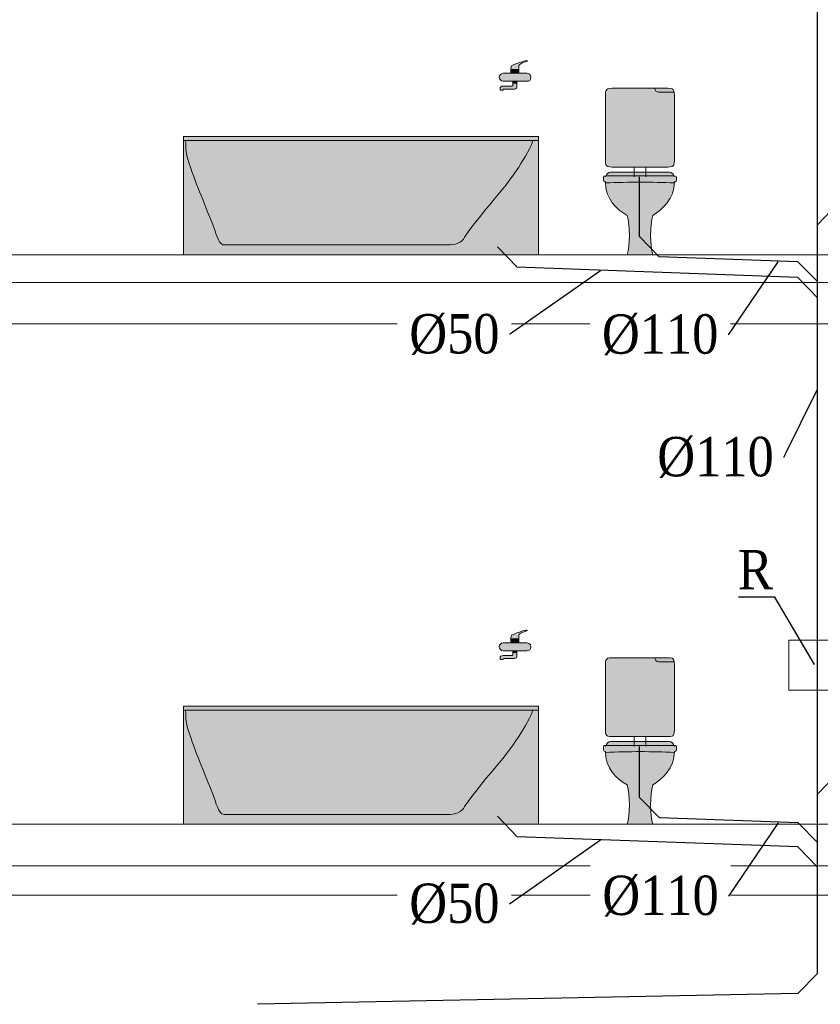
# Model space of a CAD drawing. Header units: millimetres. Extents: x 4585 to 417032, y -23455 to 16738.
# Tile 4 of 31: x 118677 to 122738, y -18426 to -13429. Entities that reach past the tile are written whole.
import ezdxf
from ezdxf import colors
from ezdxf.entities.mleader import LeaderData, LeaderLine
from ezdxf.math import Vec2, Vec3

# ---------------------------------------------------------------- set-up
doc = ezdxf.new("R2010")
doc.units = ezdxf.units.MM
doc.header["$LTSCALE"] = 100
for name, color, linetype, lineweight, true_color in [('IS_Działka kanalizacji sanitarnej grawitacyjnej', 7, 'Continuous', 30, 0x800000), ('IS_Odbiornik2', 7, 'Continuous', 5, 0x000000), ('IS_Umywalka', 7, 'Continuous', 5, 0x000000), ('IS_Ustęp', 7, 'Continuous', 5, 0x000000), ('IS_Wanna', 7, 'Continuous', 5, 0x000000)]:
    doc.layers.add(name, color=color, linetype=linetype, lineweight=lineweight, true_color=true_color)
for name, color, linetype, lineweight in [('Konstrukcja', 253, 'Continuous', 5), ('RR_IWK_opisy', 7, 'Continuous', 0), ('RR_opis', 7, 'Continuous', 9)]:
    doc.layers.add(name, color=color, linetype=linetype, lineweight=lineweight)
doc.layers.add('RR_rzutnia', color=21, linetype='Continuous', plot=False)
doc.styles.add('Garamond', font='GARA.TTF')

# ---------------------------------------------------------------- blocks, each defined once
blk = doc.blocks.new('16_SANInstalationLeafType_MiskaUstStojaca_00000000-0000-0000-0000-000000000000_ExportItemXref')
at = {"layer": 'IS_Ustęp', "lineweight": 50, "true_color": 0xffffff, "transparency": 33554687}
h = blk.add_hatch(color=7, dxfattribs=at)
edge = h.paths.add_edge_path(flags=0)
edge.add_spline(control_points=[(-0.175, 0.185), (0, 0.185), (0, 0.185), (0.175, 0.185), (0.17, 0.2), (0.16, 0.21), (0.15, 0.21), (-0.025, 0.21), (0.02, 0.21), (-0.15, 0.21), (-0.16, 0.21), (-0.17, 0.2), (-0.175, 0.185)], knot_values=[-4, -4, -4, -4, -3, -3, -3, -2, -2, -2, -1, -1, -1, 0, 0, 0, 0], weights=[1, 1, 1, 1, 1, 1, 1, 1, 1, 1, 1, 1, 1], degree=3, periodic=0)
h = blk.add_hatch(color=7, dxfattribs=at)
edge = h.paths.add_edge_path(flags=0)
edge.add_spline(control_points=[(-0.175, 0.19), (-0.185, 0.19), (-0.185, 0.19), (-0.185, 0.175), (-0.185, 0.165), (-0.185, 0.16), (-0.175, 0.16), (-0.175, 0.075), (-0.12, 0.02), (-0.065, -0.01), (-0.05, -0.06), (-0.05, -0.165), (-0.065, -0.21), (-0.03, -0.21), (0.035, -0.21), (0.065, -0.21), (0.05, -0.165), (0.05, -0.06), (0.065, -0.01), (0.115, 0.02), (0.175, 0.075), (0.175, 0.16), (0.185, 0.16), (0.185, 0.165), (0.185, 0.175), (0.185, 0.19), (0.185, 0.19), (0.175, 0.19), (0.05, 0.19), (-0.07, 0.19), (-0.175, 0.19)], knot_values=[0, 0, 0, 0, 1, 1, 1, 2, 2, 2, 3, 3, 3, 4, 4, 4, 5, 5, 5, 6, 6, 6, 7, 7, 7, 8, 8, 8, 9, 9, 9, 10, 10, 10, 10], weights=[1, 1, 1, 1, 1, 1, 1, 1, 1, 1, 1, 1, 1, 1, 1, 1, 1, 1, 1, 1, 1, 1, 1, 1, 1, 1, 1, 1, 1, 1, 1], degree=3, periodic=0)
at = {"layer": 'IS_Ustęp', "lineweight": -2}
for points, knots in [([(-0.175, 0.185), (-0.17, 0.2), (-0.16, 0.21), (-0.15, 0.21), (0.02, 0.21), (-0.025, 0.21), (0.15, 0.21), (0.16, 0.21), (0.17, 0.2), (0.175, 0.185)], [0, 0, 0, 0, 1, 1, 1, 2, 2, 2, 3, 3, 3, 3]), ([(-0.175, 0.19), (-0.185, 0.19), (-0.185, 0.19), (-0.185, 0.175), (-0.185, 0.165), (-0.185, 0.16), (-0.175, 0.16), (-0.175, 0.075), (-0.12, 0.02), (-0.065, -0.01), (-0.05, -0.06), (-0.05, -0.165), (-0.065, -0.21), (-0.03, -0.21), (0.035, -0.21), (0.065, -0.21), (0.05, -0.165), (0.05, -0.06), (0.065, -0.01), (0.115, 0.02), (0.175, 0.075), (0.175, 0.16), (0.185, 0.16), (0.185, 0.165), (0.185, 0.175), (0.185, 0.19), (0.185, 0.19), (0.175, 0.19), (0.05, 0.19), (-0.07, 0.19), (-0.175, 0.19)], [0, 0, 0, 0, 1, 1, 1, 2, 2, 2, 3, 3, 3, 4, 4, 4, 5, 5, 5, 6, 6, 6, 7, 7, 7, 8, 8, 8, 9, 9, 9, 10, 10, 10, 10])]:
    blk.add_open_spline(points, degree=3, knots=knots, dxfattribs=at)
blk.add_open_spline([(-0.175, 0.155), (-0.055, 0.16), (0.06, 0.16), (0.175, 0.155)], degree=3, dxfattribs=at)
blk = doc.blocks.new('16_SANInstalationLeafType_SpluczkaUstepowaWlotSrodekNatynk_00000000-0000-0000-0000-000000000000_ExportItemXref')
at = {"layer": 'IS_Odbiornik2', "lineweight": 50, "true_color": 0xffffff, "transparency": 33554687}
h = blk.add_hatch(color=7, dxfattribs=at)
edge = h.paths.add_edge_path(flags=0)
edge.add_spline(control_points=[(0.125, 0.225), (0.025, 0.225), (-0.075, 0.225), (-0.125, 0.225), (-0.175, 0.225), (-0.175, 0.225), (-0.175, 0.175), (-0.175, 0.075), (-0.175, -0.025), (-0.175, -0.125), (-0.175, -0.175), (-0.175, -0.175), (-0.125, -0.175), (0, -0.175), (0.05, -0.175), (0.125, -0.175), (0.175, -0.175), (0.175, -0.175), (0.175, -0.125), (0.175, 0.025), (0.175, 0.08), (0.175, 0.175), (0.175, 0.225), (0.175, 0.225), (0.125, 0.225)], knot_values=[-8, -8, -8, -8, -7, -7, -7, -6, -6, -6, -5, -5, -5, -4, -4, -4, -3, -3, -3, -2, -2, -2, -1, -1, -1, 0, 0, 0, 0], weights=[1, 1, 1, 1, 1, 1, 1, 1, 1, 1, 1, 1, 1, 1, 1, 1, 1, 1, 1, 1, 1, 1, 1, 1, 1], degree=3, periodic=0)
at = {"layer": 'IS_Odbiornik2', "lineweight": -2, "extrusion": (1, 0, 0)}
for points, elevation in [([(0.225, 0), (0.225, 0), (0.225, 0)], 0.125), ([(-0.175, 0), (-0.225, 0)], -0.03), ([(-0.175, 0), (-0.225, 0)], 0.03)]:
    blk.add_lwpolyline(points, dxfattribs=dict(at, elevation=elevation))
at = {"layer": 'IS_Odbiornik2', "lineweight": -2}
for points, knots in [([(0.125, 0.225), (0.175, 0.225), (0.175, 0.225), (0.175, 0.175), (0.175, 0.08), (0.175, 0.025), (0.175, -0.125), (0.175, -0.175), (0.175, -0.175), (0.125, -0.175), (0.05, -0.175), (0, -0.175), (-0.125, -0.175), (-0.175, -0.175), (-0.175, -0.175), (-0.175, -0.125), (-0.175, -0.025), (-0.175, 0.075), (-0.175, 0.175), (-0.175, 0.225), (-0.175, 0.225), (-0.125, 0.225), (-0.075, 0.225), (0.025, 0.225), (0.125, 0.225)], [0, 0, 0, 0, 1, 1, 1, 2, 2, 2, 3, 3, 3, 4, 4, 4, 5, 5, 5, 6, 6, 6, 7, 7, 7, 8, 8, 8, 8]), ([(0.075, 0.225), (0.075, 0.215), (0.085, 0.205), (0.095, 0.205), (0.145, 0.205), (0.15, 0.205), (0.175, 0.205)], [0, 0, 0, 0, 1, 1, 1, 2, 2, 2, 2])]:
    blk.add_open_spline(points, degree=3, knots=knots, dxfattribs=at)
blk = doc.blocks.new('16_TypRysWodKan_BateriaCzerpalna_00000000-0000-0000-0000-000000000000_Normal')
at = {"layer": 'IS_Odbiornik2', "lineweight": 50, "true_color": 0xffffff, "transparency": 33554687}
h = blk.add_hatch(color=7, dxfattribs=at)
edge = h.paths.add_edge_path(flags=0)
edge.add_spline(control_points=[(-0.01977, 0.03), (0.00023, 0.03), (0.00023, 0.03), (0.02023, 0.03), (0.02023, 0.05), (0.02023, 0.05), (0.02523, 0.055), (0.03023, 0.06), (0.04023, 0.065), (0.06023, 0.07), (0.06523, 0.07), (0.06523, 0.075), (0.06023, 0.075), (0.05023, 0.075), (-0.00477, 0.055), (-0.01477, 0.05), (-0.01977, 0.045), (-0.01977, 0.04), (-0.01977, 0.03)], knot_values=[-6, -6, -6, -6, -5, -5, -5, -4, -4, -4, -3, -3, -3, -2, -2, -2, -1, -1, -1, 0, 0, 0, 0], weights=[1, 1, 1, 1, 1, 1, 1, 1, 1, 1, 1, 1, 1, 1, 1, 1, 1, 1, 1], degree=3, periodic=0)
h = blk.add_hatch(color=7, dxfattribs=at)
edge = h.paths.add_edge_path(flags=0)
edge.add_spline(control_points=[(-0.07977, -0.01), (-0.07977, -0.02), (-0.06977, -0.03), (-0.05977, -0.03), (-0.02977, -0.03), (0.03023, -0.03), (0.06023, -0.03), (0.07523, -0.03), (0.08023, -0.025), (0.08023, -0.01), (0.08023, 0.005), (0.07023, 0.01), (0.06023, 0.01), (0.02523, 0.01), (-0.02477, 0.01), (-0.05977, 0.01), (-0.06977, 0.01), (-0.07977, 0), (-0.07977, -0.01)], knot_values=[-6, -6, -6, -6, -5, -5, -5, -4, -4, -4, -3, -3, -3, -2, -2, -2, -1, -1, -1, 0, 0, 0, 0], weights=[1, 1, 1, 1, 1, 1, 1, 1, 1, 1, 1, 1, 1, 1, 1, 1, 1, 1, 1], degree=3, periodic=0)
for points in [[(-0.01977, 0.01), (0.02023, 0.01), (0.02023, 0.03), (-0.01977, 0.03)], [(0.01023, -0.03), (-0.00977, -0.03), (-0.00977, -0.04), (0.01023, -0.04)]]:
    blk.add_hatch(color=7, dxfattribs=at).paths.add_polyline_path(points)
h = blk.add_hatch(color=7, dxfattribs=at)
edge = h.paths.add_edge_path(flags=0)
edge.add_spline(control_points=[(0.01023, -0.04), (0.00023, -0.04), (0.00023, -0.04), (-0.00977, -0.04), (-0.00977, -0.05), (-0.00977, -0.055), (-0.01477, -0.055), (-0.02977, -0.055), (-0.01477, -0.055), (-0.05977, -0.055), (-0.06977, -0.055), (-0.07477, -0.06), (-0.07477, -0.065), (-0.07477, -0.07), (-0.07477, -0.07), (-0.07477, -0.075), (-0.06977, -0.075), (-0.06477, -0.075), (-0.05977, -0.075), (-0.05977, -0.07), (-0.05977, -0.07), (-0.05477, -0.07), (0.01023, -0.07), (-0.04977, -0.07), (-0.00977, -0.07), (0.00023, -0.07), (0.01023, -0.07), (0.01023, -0.06), (0.01023, -0.05), (0.01023, -0.05), (0.01023, -0.04)], knot_values=[-10, -10, -10, -10, -9, -9, -9, -8, -8, -8, -7, -7, -7, -6, -6, -6, -5, -5, -5, -4, -4, -4, -3, -3, -3, -2, -2, -2, -1, -1, -1, 0, 0, 0, 0], weights=[1, 1, 1, 1, 1, 1, 1, 1, 1, 1, 1, 1, 1, 1, 1, 1, 1, 1, 1, 1, 1, 1, 1, 1, 1, 1, 1, 1, 1, 1, 1], degree=3, periodic=0)
at = {"layer": 'IS_Odbiornik2', "lineweight": -2}
for points in [[(-0.01977, 0.01), (-0.01977, 0.03), (0.02023, 0.03), (0.02023, 0.01)], [(0.01023, -0.03), (0.01023, -0.04), (-0.00977, -0.04), (-0.00977, -0.03)]]:
    blk.add_lwpolyline(points, close=True, dxfattribs=at)
for points, knots in [([(-0.01977, 0.03), (-0.01977, 0.04), (-0.01977, 0.045), (-0.01477, 0.05), (-0.00477, 0.055), (0.05023, 0.075), (0.06023, 0.075), (0.06523, 0.075), (0.06523, 0.07), (0.06023, 0.07), (0.04023, 0.065), (0.03023, 0.06), (0.02523, 0.055), (0.02023, 0.05), (0.02023, 0.05), (0.02023, 0.03)], [0, 0, 0, 0, 1, 1, 1, 2, 2, 2, 3, 3, 3, 4, 4, 4, 5, 5, 5, 5]), ([(-0.07977, -0.01), (-0.07977, 0), (-0.06977, 0.01), (-0.05977, 0.01), (-0.02477, 0.01), (0.02523, 0.01), (0.06023, 0.01), (0.07023, 0.01), (0.08023, 0.005), (0.08023, -0.01), (0.08023, -0.025), (0.07523, -0.03), (0.06023, -0.03), (0.03023, -0.03), (-0.02977, -0.03), (-0.05977, -0.03), (-0.06977, -0.03), (-0.07977, -0.02), (-0.07977, -0.01)], [0, 0, 0, 0, 1, 1, 1, 2, 2, 2, 3, 3, 3, 4, 4, 4, 5, 5, 5, 6, 6, 6, 6]), ([(0.01023, -0.04), (0.01023, -0.05), (0.01023, -0.05), (0.01023, -0.06), (0.01023, -0.07), (0.00023, -0.07), (-0.00977, -0.07), (-0.04977, -0.07), (0.01023, -0.07), (-0.05477, -0.07), (-0.05977, -0.07), (-0.05977, -0.07), (-0.05977, -0.075), (-0.06477, -0.075), (-0.06977, -0.075), (-0.07477, -0.075), (-0.07477, -0.07), (-0.07477, -0.07), (-0.07477, -0.065), (-0.07477, -0.06), (-0.06977, -0.055), (-0.05977, -0.055), (-0.01477, -0.055), (-0.02977, -0.055), (-0.01477, -0.055), (-0.00977, -0.055), (-0.00977, -0.05), (-0.00977, -0.04)], [0, 0, 0, 0, 1, 1, 1, 2, 2, 2, 3, 3, 3, 4, 4, 4, 5, 5, 5, 6, 6, 6, 7, 7, 7, 8, 8, 8, 9, 9, 9, 9])]:
    blk.add_open_spline(points, degree=3, knots=knots, dxfattribs=at)
blk = doc.blocks.new('16_TypRysWodKan_Wanna_00000000-0000-0000-0000-000000000000_Normal')
at = {"layer": 'IS_Wanna', "lineweight": 50, "true_color": 0xffffff, "transparency": 33554687}
blk.add_hatch(color=7, dxfattribs=at).paths.add_polyline_path([(-0.9, 0.3), (-0.9, -0.3), (0.9, -0.3), (0.9, 0.3)])
at = {"layer": 'IS_Wanna', "lineweight": -2}
blk.add_lwpolyline([(-0.9, 0.3), (0.9, 0.3), (0.9, -0.3), (-0.9, -0.3)], close=True, dxfattribs=at)
blk.add_polyline3d([(-0.9, 0.28, 0), (0.9, 0.28, 0)], dxfattribs=at)
blk.add_open_spline([(0.87, 0.28), (0.87, 0.255), (0.825, 0.19), (0.8, 0.145), (0.715, 0.015), (0.625, -0.065), (0.525, -0.21), (0.51, -0.24), (0.48, -0.25), (0.435, -0.25), (-0.025, -0.25), (-0.01, -0.25), (-0.695, -0.25), (-0.71, -0.25), (-0.725, -0.23), (-0.74, -0.18), (-0.81, 0.005), (-0.835, 0.045), (-0.88, 0.19), (-0.885, 0.205), (-0.89, 0.235), (-0.89, 0.28)], degree=3, knots=[0, 0, 0, 0, 1, 1, 1, 2, 2, 2, 3, 3, 3, 4, 4, 4, 5, 5, 5, 6, 6, 6, 7, 7, 7, 7], dxfattribs=at)
blk = doc.blocks.new('A$C687F7710')
at = {"layer": 'IS_Odbiornik2', "xscale": -999.9999999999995, "yscale": 1000, "zscale": 1000}
blk.add_blockref('16_TypRysWodKan_BateriaCzerpalna_00000000-0000-0000-0000-000000000000_Normal', (-1680, 911), dxfattribs=at)
at = {"layer": 'IS_Wanna', "xscale": -999.9999999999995, "yscale": 1000, "zscale": 1000}
blk.add_blockref('16_TypRysWodKan_Wanna_00000000-0000-0000-0000-000000000000_Normal', (-900, 300), dxfattribs=at)

msp = doc.modelspace()

# ---------------------------------------------------------------- linework, layer by layer
at = {"layer": 'IS_Działka kanalizacji sanitarnej grawitacyjnej'}
for p, q in [((122723.142, -18269.382), (122723.138, -8689.814)), ((121819.722, -14227.232), (121819.722, -14528.759)), ((122823.145, -14366.276), (122723.141, -14469.807)), ((121819.722, -14528.759), (121919.657, -14632.357)), ((122623.14, -14657.688), (121919.657, -14632.357)), ((122723.14, -14757.688), (122623.14, -14657.688)), ((122623.205, -14736.944), (122723.141, -14840.542)), ((121819.723, -17117.241), (121819.723, -17375.118)), ((122823.146, -17256.285), (122723.142, -17359.817)), ((121819.723, -17375.118), (121921.553, -17480.681)), ((122625.036, -17506.012), (121921.553, -17480.681)), ((122725.036, -17606.012), (122625.036, -17506.012)), ((122623.206, -17626.953), (122723.142, -17730.551)), ((122623.162, -18371.382), (122723.142, -18269.382)), ((122623.162, -18371.382), (119883.45, -18426.176))]:
    msp.add_line(p, q, dxfattribs=at)
at = {"layer": 'IS_Umywalka'}
msp.add_lwpolyline([(122578.493, -16579.044), (122840.785, -16579.044), (122840.785, -16832.327), (122578.493, -16832.327)], close=True, dxfattribs=at)
at = {"layer": 'Konstrukcja'}
for p, q in [((102307.377, -14622.667), (152803.292, -14622.648)), ((102302.377, -14762.667), (152803.292, -14762.676)), ((102307.377, -14972.667), (152803.292, -14972.667)), ((102307.377, -17512.667), (152803.292, -17512.667)), ((102307.377, -17722.667), (152803.292, -17722.667)), ((102307.377, -17872.667), (152803.292, -17872.667))]:
    msp.add_line(p, q, dxfattribs=at)

# ---------------------------------------------------------------- block references
at = {"layer": 'IS_Odbiornik2', "xscale": 1000, "yscale": 1000, "zscale": 1000}
for p in [(121822.805, -14002.658), (121822.806, -16892.667)]:
    msp.add_blockref('16_SANInstalationLeafType_SpluczkaUstepowaWlotSrodekNatynk_00000000-0000-0000-0000-000000000000_ExportItemXref', p, dxfattribs=at)
at = {"layer": 'IS_Ustęp', "xscale": 1000, "yscale": 1000, "zscale": 1000}
for p in [(121822.805, -14412.658), (121822.806, -17302.667)]:
    msp.add_blockref('16_SANInstalationLeafType_MiskaUstStojaca_00000000-0000-0000-0000-000000000000_ExportItemXref', p, dxfattribs=at)
at = {"layer": 'RR_rzutnia', "lineweight": 35, "xscale": -1}
for p in [(119508.414, -14622.658), (119508.414, -17512.667)]:
    msp.add_blockref('A$C687F7710', p, dxfattribs=at)

# ---------------------------------------------------------------- leaders
at = {"layer": 'RR_opis'}
ml = msp.add_multileader_mtext('Standard', dxfattribs=at)
ml.set_content('R', color=256, style='Garamond')
ml.set_leader_properties()
ml.build(insert=Vec2(0, 0))
ml.multileader.update_dxf_attribs({"text_left_attachment_type": 6, "text_right_attachment_type": 6})
ctx = ml.context
ctx.base_point, ctx.char_height, ctx.plane_origin = Vec3(122304.196, -16360.522), 200, Vec3(798.843, -23606.411)
ctx.left_attachment, ctx.right_attachment, ctx.text_align_type = 6, 6, 2
notes = []
notes.append((ctx, [(0, (1, 1, 0), (122507.335, -16360.522), (-1, 0), 8, [(0, [(122709.639, -16705.686)], 0, [])])]))
ctx.mtext.insert, ctx.mtext.alignment = Vec3(122497.335, -16120.522), 3
for ctx, leaders in notes:
    for number, flags, end, landing, length, lines in leaders:
        leader = LeaderData()
        leader.index, (leader.has_last_leader_line, leader.has_dogleg_vector, leader.attachment_direction) = number, flags
        leader.last_leader_point, leader.dogleg_vector, leader.dogleg_length = Vec3(end), Vec3(landing), length
        for number, points, colour, breaks in lines:
            line = LeaderLine()
            line.index, line.vertices, line.color, line.breaks = number, Vec3.list(points), colors.encode_raw_color(colour), breaks
            leader.lines.append(line)
        ctx.leaders.append(leader)

# ---------------------------------------------------------------- next in the draw order: leaders
at = {"layer": 'RR_IWK_opisy'}
ml = msp.add_multileader_mtext('Standard', dxfattribs=at)
ml.set_content('\\fGaramond|b0|i0;%%c50', color=256, style='Garamond')
ml.set_leader_properties()
ml.build(insert=Vec2(0, 0))
ml.multileader.update_dxf_attribs({"has_text_frame": 1, "text_left_attachment_type": 2, "text_right_attachment_type": 2})
ctx = ml.context
ctx.base_point, ctx.char_height, ctx.landing_gap_size, ctx.plane_origin = Vec3(120609.437, -15027.668), 200, 50, Vec3(-26272.355, 177818.139)
ctx.left_attachment, ctx.right_attachment, ctx.text_align_type = 2, 2, 2
notes = []
notes.append((ctx, [(0, (1, 1, 0), (121160.538, -15027.668), (-1, 0), 2.131628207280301e-14, [(0, [(121626.01, -14701.037)], 0, [])])]))
ctx.mtext.insert, ctx.mtext.alignment = Vec3(121110.538, -14923.126), 3
ctx.mtext.has_bg_fill, ctx.mtext.bg_color, ctx.mtext.bg_scale_factor, ctx.mtext.bg_transparency, ctx.mtext.use_window_bg_color = 1, -1027028792, 1.3, 0, 1
ml = msp.add_multileader_mtext('Standard', dxfattribs=at)
ml.set_content('\\fGaramond|b0|i0;%%c110', color=256, style='Garamond')
ml.set_leader_properties()
ml.build(insert=Vec2(0, 0))
ml.multileader.update_dxf_attribs({"has_text_frame": 1, "text_left_attachment_type": 2, "text_right_attachment_type": 2})
ctx = ml.context
ctx.base_point, ctx.char_height, ctx.landing_gap_size, ctx.plane_origin = Vec3(121757.166, -15651.173), 200, 50, Vec3(-24843.396, 177439.06)
ctx.left_attachment, ctx.right_attachment, ctx.text_align_type = 2, 2, 2
notes.append((ctx, [(0, (1, 1, 0), (122551.41, -15651.173), (-1, 0), 2.131628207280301e-14, [(0, [(122723.142, -15302.434)], 0, [])])]))
ctx.mtext.insert, ctx.mtext.alignment = Vec3(122501.41, -15546.631), 3
ctx.mtext.has_bg_fill, ctx.mtext.bg_color, ctx.mtext.bg_scale_factor, ctx.mtext.bg_transparency, ctx.mtext.use_window_bg_color = 1, -1027028792, 1.3, 0, 1
ml = msp.add_multileader_mtext('Standard', dxfattribs=at)
ml.set_content('\\fGaramond|b0|i0;%%c50', color=256, style='Garamond')
ml.set_leader_properties()
ml.build(insert=Vec2(0, 0))
ml.multileader.update_dxf_attribs({"has_text_frame": 1, "text_left_attachment_type": 2, "text_right_attachment_type": 2})
ctx = ml.context
ctx.base_point, ctx.char_height, ctx.landing_gap_size, ctx.plane_origin = Vec3(120609.438, -17917.677), 200, 50, Vec3(-26272.354, 174928.129)
ctx.left_attachment, ctx.right_attachment, ctx.text_align_type = 2, 2, 2
notes.append((ctx, [(0, (1, 1, 0), (121160.539, -17917.677), (-1, 0), 2.131628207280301e-14, [(0, [(121626.011, -17591.046)], 0, [])])]))
ctx.mtext.insert, ctx.mtext.alignment = Vec3(121110.539, -17813.135), 3
ctx.mtext.has_bg_fill, ctx.mtext.bg_color, ctx.mtext.bg_scale_factor, ctx.mtext.bg_transparency, ctx.mtext.use_window_bg_color = 1, -1027028792, 1.3, 0, 1
for ctx, leaders in notes:
    for number, flags, end, landing, length, lines in leaders:
        leader = LeaderData()
        leader.index, (leader.has_last_leader_line, leader.has_dogleg_vector, leader.attachment_direction) = number, flags
        leader.last_leader_point, leader.dogleg_vector, leader.dogleg_length = Vec3(end), Vec3(landing), length
        for number, points, colour, breaks in lines:
            line = LeaderLine()
            line.index, line.vertices, line.color, line.breaks = number, Vec3.list(points), colors.encode_raw_color(colour), breaks
            leader.lines.append(line)
        ctx.leaders.append(leader)

# ---------------------------------------------------------------- next in the draw order: linework, layer by layer
at = {"layer": 'IS_Działka kanalizacji sanitarnej grawitacyjnej'}
for p, q in [((121099.988, -14582.096), (121199.924, -14685.695)), ((122623.205, -14736.944), (121199.924, -14685.695)), ((121099.989, -17472.105), (121199.925, -17575.704)), ((122623.206, -17626.953), (121199.925, -17575.704))]:
    msp.add_line(p, q, dxfattribs=at)

# ---------------------------------------------------------------- next in the draw order: leaders
at = {"layer": 'RR_IWK_opisy'}
ml = msp.add_multileader_mtext('Standard', dxfattribs=at)
ml.set_content('\\fGaramond|b0|i0;%%c110', color=256, style='Garamond')
ml.set_leader_properties()
ml.build(insert=Vec2(0, 0))
ml.multileader.update_dxf_attribs({"has_text_frame": 1, "text_left_attachment_type": 2, "text_right_attachment_type": 2})
ctx = ml.context
ctx.base_point, ctx.char_height, ctx.landing_gap_size, ctx.plane_origin = Vec3(121576.297, -15029.03), 200, 50, Vec3(-25373.866, 177865.04)
ctx.left_attachment, ctx.right_attachment, ctx.text_align_type = 2, 2, 2
notes = []
notes.append((ctx, [(0, (1, 1, 0), (122270.542, -15029.03), (-1, 0), 2.131628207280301e-14, [(0, [(122524.499, -14654.136)], 0, [])])]))
ctx.mtext.insert, ctx.mtext.alignment = Vec3(122220.542, -14924.488), 3
ctx.mtext.has_bg_fill, ctx.mtext.bg_color, ctx.mtext.bg_scale_factor, ctx.mtext.bg_transparency, ctx.mtext.use_window_bg_color = 1, -1027028792, 1.3, 0, 1
ml = msp.add_multileader_mtext('Standard', dxfattribs=at)
ml.set_content('\\fGaramond|b0|i0;%%c110', color=256, style='Garamond')
ml.set_leader_properties()
ml.build(insert=Vec2(0, 0))
ml.multileader.update_dxf_attribs({"has_text_frame": 1, "text_left_attachment_type": 2, "text_right_attachment_type": 2})
ctx = ml.context
ctx.base_point, ctx.char_height, ctx.landing_gap_size, ctx.plane_origin = Vec3(121578.193, -17877.353), 200, 50, Vec3(-25371.97, 175016.716)
ctx.left_attachment, ctx.right_attachment, ctx.text_align_type = 2, 2, 2
notes.append((ctx, [(0, (1, 1, 0), (122272.438, -17877.353), (-1, 0), 2.131628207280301e-14, [(0, [(122526.395, -17502.46)], 0, [])])]))
ctx.mtext.insert, ctx.mtext.alignment = Vec3(122222.438, -17772.811), 3
ctx.mtext.has_bg_fill, ctx.mtext.bg_color, ctx.mtext.bg_scale_factor, ctx.mtext.bg_transparency, ctx.mtext.use_window_bg_color = 1, -1027028792, 1.3, 0, 1
for ctx, leaders in notes:
    for number, flags, end, landing, length, lines in leaders:
        leader = LeaderData()
        leader.index, (leader.has_last_leader_line, leader.has_dogleg_vector, leader.attachment_direction) = number, flags
        leader.last_leader_point, leader.dogleg_vector, leader.dogleg_length = Vec3(end), Vec3(landing), length
        for number, points, colour, breaks in lines:
            line = LeaderLine()
            line.index, line.vertices, line.color, line.breaks = number, Vec3.list(points), colors.encode_raw_color(colour), breaks
            leader.lines.append(line)
        ctx.leaders.append(leader)

doc.saveas('drawing.dxf')
